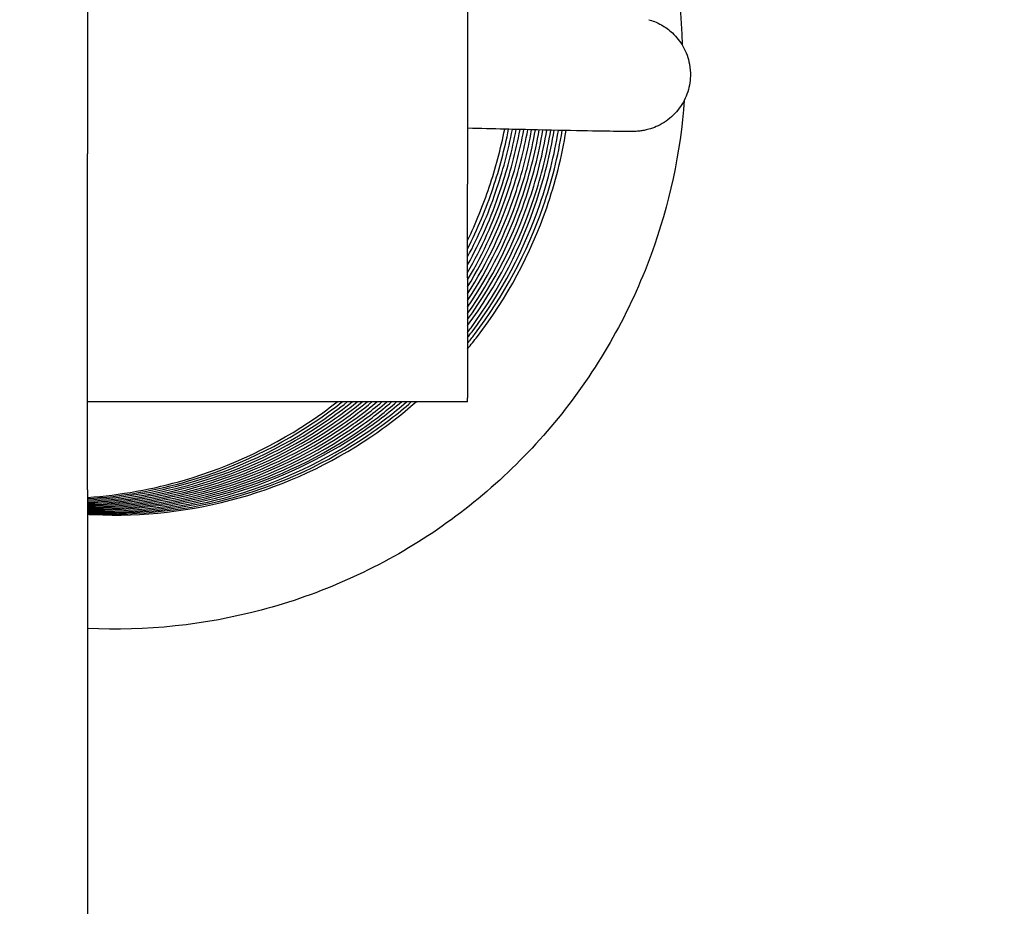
# Model space of a CAD drawing. Header units: millimetres. Extents: x 49320 to 60117, y -4209 to 20568.
# Tile 134 of 252: x 52407.705 to 52408.741, y 1682.606 to 1683.539. Entities that reach past the tile are written whole.
import ezdxf

# ---------------------------------------------------------------- set-up
doc = ezdxf.new("R2010")
doc.units = ezdxf.units.MM
doc.layers.add('_mt_hatch żelbet', color=8, linetype='Continuous', lineweight=9)
doc.layers.add('_mt_widok', color=253, linetype='Continuous')
doc.layers.add('ARCATA', color=4, linetype='Continuous')

# ---------------------------------------------------------------- blocks, each defined once
blk = doc.blocks.new('WINDA 1 DZ')
at = {"layer": 'ARCATA', "color": 5, "true_color": 0x1414ff}
for p, q in [((171.2, 83.5191), (171.2, 76.4648)), ((171.2, 83.5191), (171.2, 76.4648)), ((171.6, 76.6576), (171.6, 76.4331)), ((171.6, 76.6576), (171.6, 76.4331)), ((171.2, 76.1113), (171.2, 76.4648)), ((171.2, 76.1113), (171.2, 76.4648)), ((171.6, 76.3346), (171.6, 76.4331)), ((171.6, 76.3346), (171.6, 76.4331)), ((171.6, 76.3346), (171.6, 76.2084)), ((171.6, 76.3346), (171.6, 76.2084)), ((171.6, 76.2039), (171.6, 76.2084)), ((171.6, 76.2039), (171.6, 76.2084)), ((171.6, 76.2039), (171.2, 76.2039)), ((171.6, 76.2039), (171.2, 76.2039)), ((171.2, 76.1113), (171.2, 75.1901)), ((171.2, 76.1113), (171.2, 75.1901))]:
    blk.add_line(p, q, dxfattribs=at)
for points, knots in [([(171.6, 77.0351), (171.6396, 77.0035), (171.6753, 76.9667), (171.7443, 76.8752), (171.7748, 76.8168), (171.8139, 76.6994), (171.8244, 76.6393), (171.8257, 76.5796)], [0.2370865, 0.2370865, 0.2370865, 0.2370865, 0.3888318, 0.3888318, 0.5818495, 0.5818495, 0.7611673, 0.7611673, 0.7611673, 0.7611673]), ([(171.6, 77.0351), (171.6396, 77.0035), (171.6753, 76.9667), (171.7443, 76.8752), (171.7748, 76.8168), (171.8139, 76.6994), (171.8244, 76.6393), (171.8257, 76.5796)], [0.2370865, 0.2370865, 0.2370865, 0.2370865, 0.3888318, 0.3888318, 0.5818495, 0.5818495, 0.7611673, 0.7611673, 0.7611673, 0.7611673]), ([(171.7908, 76.606), (171.7927, 76.6055), (171.7947, 76.6049), (171.7991, 76.6031), (171.8017, 76.6019), (171.8082, 76.5982), (171.812, 76.5954), (171.82, 76.588), (171.8239, 76.583), (171.8301, 76.572), (171.8323, 76.5657), (171.8343, 76.5552), (171.8346, 76.551), (171.8345, 76.5468)], [0, 0, 0, 0, 0.00665232, 0.00665232, 0.01508338, 0.01508338, 0.02934943, 0.02934943, 0.04788461, 0.04788461, 0.06731296, 0.06731296, 0.07989692, 0.07989692, 0.07989692, 0.07989692]), ([(171.7908, 76.606), (171.7927, 76.6055), (171.7947, 76.6049), (171.7991, 76.6031), (171.8017, 76.6019), (171.8082, 76.5982), (171.812, 76.5954), (171.82, 76.588), (171.8239, 76.583), (171.8301, 76.572), (171.8323, 76.5657), (171.8343, 76.5552), (171.8346, 76.551), (171.8345, 76.5468)], [0, 0, 0, 0, 0.00665232, 0.00665232, 0.01508338, 0.01508338, 0.02934943, 0.02934943, 0.04788461, 0.04788461, 0.06731296, 0.06731296, 0.07989692, 0.07989692, 0.07989692, 0.07989692]), ([(171.8345, 76.5468), (171.8343, 76.5404), (171.8331, 76.5339), (171.8286, 76.5218), (171.8254, 76.516), (171.8172, 76.5059), (171.8123, 76.5015), (171.8042, 76.4963), (171.8014, 76.4948), (171.7959, 76.4925), (171.7932, 76.4915), (171.7889, 76.4903), (171.7872, 76.4899), (171.7839, 76.4893), (171.7824, 76.4891), (171.7802, 76.4888), (171.7795, 76.4888), (171.7778, 76.4886), (171.7771, 76.4886), (171.7749, 76.4885), (171.7739, 76.4885), (171.7695, 76.4884), (171.7657, 76.4884), (171.744, 76.4887), (171.7142, 76.4892), (171.652, 76.4906), (171.6273, 76.4911), (171.6, 76.4918)], [0, 0, 0, 0, 0.0193053, 0.0193053, 0.0387411, 0.0387411, 0.0581903, 0.0581903, 0.0676989, 0.0676989, 0.0764209, 0.0764209, 0.0823115, 0.0823115, 0.0891819, 0.0891819, 0.0949702, 0.0949702, 0.1045286, 0.1045286, 0.1275907, 0.1275907, 0.1967703, 0.1967703, 0.4078552, 0.4078552, 0.5186063, 0.5186063, 0.5186063, 0.5186063]), ([(171.8345, 76.5468), (171.8343, 76.5404), (171.8331, 76.5339), (171.8286, 76.5218), (171.8254, 76.516), (171.8172, 76.5059), (171.8123, 76.5015), (171.8042, 76.4963), (171.8014, 76.4948), (171.7959, 76.4925), (171.7932, 76.4915), (171.7889, 76.4903), (171.7872, 76.4899), (171.7839, 76.4893), (171.7824, 76.4891), (171.7802, 76.4888), (171.7795, 76.4888), (171.7778, 76.4886), (171.7771, 76.4886), (171.7749, 76.4885), (171.7739, 76.4885), (171.7695, 76.4884), (171.7657, 76.4884), (171.744, 76.4887), (171.7142, 76.4892), (171.652, 76.4906), (171.6273, 76.4911), (171.6, 76.4918)], [0, 0, 0, 0, 0.0193053, 0.0193053, 0.0387411, 0.0387411, 0.0581903, 0.0581903, 0.0676989, 0.0676989, 0.0764209, 0.0764209, 0.0823115, 0.0823115, 0.0891819, 0.0891819, 0.0949702, 0.0949702, 0.1045286, 0.1045286, 0.1275907, 0.1275907, 0.1967703, 0.1967703, 0.4078552, 0.4078552, 0.5186063, 0.5186063, 0.5186063, 0.5186063]), ([(171.8281, 76.5215), (171.824, 76.4662), (171.8121, 76.4111), (171.7712, 76.299), (171.739, 76.2417), (171.6595, 76.1419), (171.6114, 76.0979), (171.5047, 76.028), (171.4446, 76.0013), (171.3236, 75.9692), (171.2612, 75.9626), (171.2, 75.9656)], [0.0258896, 0.0258896, 0.0258896, 0.0258896, 0.1920381, 0.1920381, 0.3846532, 0.3846532, 0.5756073, 0.5756073, 0.7680282, 0.7680282, 0.9519185, 0.9519185, 0.9519185, 0.9519185]), ([(171.8281, 76.5215), (171.824, 76.4662), (171.8121, 76.4111), (171.7712, 76.299), (171.739, 76.2417), (171.6595, 76.1419), (171.6114, 76.0979), (171.5047, 76.028), (171.4446, 76.0013), (171.3236, 75.9692), (171.2612, 75.9626), (171.2, 75.9656)], [0.0258896, 0.0258896, 0.0258896, 0.0258896, 0.1920381, 0.1920381, 0.3846532, 0.3846532, 0.5756073, 0.5756073, 0.7680282, 0.7680282, 0.9519185, 0.9519185, 0.9519185, 0.9519185]), ([(171.6, 76.3739), (171.6088, 76.3922), (171.6164, 76.4109), (171.6295, 76.4498), (171.6349, 76.4702), (171.639, 76.4909)], [0.7122408, 0.7122408, 0.7122408, 0.7122408, 0.7728169, 0.7728169, 0.8357847, 0.8357847, 0.8357847, 0.8357847]), ([(171.6, 76.3739), (171.6088, 76.3922), (171.6164, 76.4109), (171.6295, 76.4498), (171.6349, 76.4702), (171.639, 76.4909)], [0.7122408, 0.7122408, 0.7122408, 0.7122408, 0.7728169, 0.7728169, 0.8357847, 0.8357847, 0.8357847, 0.8357847]), ([(171.6, 76.365), (171.6105, 76.3858), (171.6195, 76.4073), (171.6336, 76.4493), (171.639, 76.4699), (171.6431, 76.4908)], [0.7039917, 0.7039917, 0.7039917, 0.7039917, 0.7735788, 0.7735788, 0.8372239, 0.8372239, 0.8372239, 0.8372239]), ([(171.6, 76.365), (171.6105, 76.3858), (171.6195, 76.4073), (171.6336, 76.4493), (171.639, 76.4699), (171.6431, 76.4908)], [0.7039917, 0.7039917, 0.7039917, 0.7039917, 0.7735788, 0.7735788, 0.8372239, 0.8372239, 0.8372239, 0.8372239]), ([(171.6, 76.3565), (171.6116, 76.3785), (171.6215, 76.4013), (171.6369, 76.4461), (171.6428, 76.4682), (171.6471, 76.4907)], [0.6994497, 0.6994497, 0.6994497, 0.6994497, 0.7737077, 0.7737077, 0.8420463, 0.8420463, 0.8420463, 0.8420463]), ([(171.6, 76.3565), (171.6116, 76.3785), (171.6215, 76.4013), (171.6369, 76.4461), (171.6428, 76.4682), (171.6471, 76.4907)], [0.6994497, 0.6994497, 0.6994497, 0.6994497, 0.7737077, 0.7737077, 0.8420463, 0.8420463, 0.8420463, 0.8420463]), ([(171.6, 76.3482), (171.6136, 76.3728), (171.625, 76.3987), (171.6412, 76.4465), (171.6469, 76.4684), (171.6511, 76.4906)], [0.6887623, 0.6887623, 0.6887623, 0.6887623, 0.7730019, 0.7730019, 0.8405932, 0.8405932, 0.8405932, 0.8405932]), ([(171.6, 76.3482), (171.6136, 76.3728), (171.625, 76.3987), (171.6412, 76.4465), (171.6469, 76.4684), (171.6511, 76.4906)], [0.6887623, 0.6887623, 0.6887623, 0.6887623, 0.7730019, 0.7730019, 0.8405932, 0.8405932, 0.8405932, 0.8405932]), ([(171.6, 76.3401), (171.6148, 76.366), (171.6272, 76.3933), (171.6446, 76.4438), (171.6508, 76.467), (171.6552, 76.4905)], [0.6819142, 0.6819142, 0.6819142, 0.6819142, 0.7710879, 0.7710879, 0.8426779, 0.8426779, 0.8426779, 0.8426779]), ([(171.6, 76.3401), (171.6148, 76.366), (171.6272, 76.3933), (171.6446, 76.4438), (171.6508, 76.467), (171.6552, 76.4905)], [0.6819142, 0.6819142, 0.6819142, 0.6819142, 0.7710879, 0.7710879, 0.8426779, 0.8426779, 0.8426779, 0.8426779]), ([(171.6, 76.3323), (171.6169, 76.3608), (171.6307, 76.391), (171.6489, 76.4443), (171.6549, 76.4672), (171.6592, 76.4904)], [0.6721877, 0.6721877, 0.6721877, 0.6721877, 0.7710103, 0.7710103, 0.8416414, 0.8416414, 0.8416414, 0.8416414]), ([(171.6, 76.3323), (171.6169, 76.3608), (171.6307, 76.391), (171.6489, 76.4443), (171.6549, 76.4672), (171.6592, 76.4904)], [0.6721877, 0.6721877, 0.6721877, 0.6721877, 0.7710103, 0.7710103, 0.8416414, 0.8416414, 0.8416414, 0.8416414]), ([(171.6, 76.3251), (171.6193, 76.3566), (171.635, 76.3904), (171.6537, 76.4465), (171.6593, 76.4682), (171.6634, 76.4903)], [0.6618444, 0.6618444, 0.6618444, 0.6618444, 0.7724427, 0.7724427, 0.8395863, 0.8395863, 0.8395863, 0.8395863]), ([(171.6, 76.3251), (171.6193, 76.3566), (171.635, 76.3904), (171.6537, 76.4465), (171.6593, 76.4682), (171.6634, 76.4903)], [0.6618444, 0.6618444, 0.6618444, 0.6618444, 0.7724427, 0.7724427, 0.8395863, 0.8395863, 0.8395863, 0.8395863]), ([(171.6, 76.3176), (171.6208, 76.3504), (171.6376, 76.3858), (171.6574, 76.4444), (171.6632, 76.4671), (171.6674, 76.4902)], [0.6575342, 0.6575342, 0.6575342, 0.6575342, 0.7735954, 0.7735954, 0.8437281, 0.8437281, 0.8437281, 0.8437281]), ([(171.6, 76.3176), (171.6208, 76.3504), (171.6376, 76.3858), (171.6574, 76.4444), (171.6632, 76.4671), (171.6674, 76.4902)], [0.6575342, 0.6575342, 0.6575342, 0.6575342, 0.7735954, 0.7735954, 0.8437281, 0.8437281, 0.8437281, 0.8437281]), ([(171.6, 76.3037), (171.6237, 76.3386), (171.6429, 76.3769), (171.6647, 76.4405), (171.671, 76.4651), (171.6754, 76.4901)], [0.6456879, 0.6456879, 0.6456879, 0.6456879, 0.7721352, 0.7721352, 0.847951, 0.847951, 0.847951, 0.847951]), ([(171.6, 76.3106), (171.6222, 76.3445), (171.6403, 76.3814), (171.6611, 76.4425), (171.6671, 76.4661), (171.6714, 76.4901)], [0.6517622, 0.6517622, 0.6517622, 0.6517622, 0.7731852, 0.7731852, 0.8460571, 0.8460571, 0.8460571, 0.8460571]), ([(171.6, 76.3037), (171.6237, 76.3386), (171.6429, 76.3769), (171.6647, 76.4405), (171.671, 76.4651), (171.6754, 76.4901)], [0.6456879, 0.6456879, 0.6456879, 0.6456879, 0.7721352, 0.7721352, 0.847951, 0.847951, 0.847951, 0.847951]), ([(171.6, 76.3106), (171.6222, 76.3445), (171.6403, 76.3814), (171.6611, 76.4425), (171.6671, 76.4661), (171.6714, 76.4901)], [0.6517622, 0.6517622, 0.6517622, 0.6517622, 0.7731852, 0.7731852, 0.8460571, 0.8460571, 0.8460571, 0.8460571]), ([(171.6, 76.2968), (171.6254, 76.3331), (171.6457, 76.3732), (171.6684, 76.4392), (171.6749, 76.4644), (171.6793, 76.49)], [0.6381009, 0.6381009, 0.6381009, 0.6381009, 0.770736, 0.770736, 0.8482835, 0.8482835, 0.8482835, 0.8482835]), ([(171.6, 76.2968), (171.6254, 76.3331), (171.6457, 76.3732), (171.6684, 76.4392), (171.6749, 76.4644), (171.6793, 76.49)], [0.6381009, 0.6381009, 0.6381009, 0.6381009, 0.770736, 0.770736, 0.8482835, 0.8482835, 0.8482835, 0.8482835]), ([(171.6, 76.2905), (171.6279, 76.3292), (171.6502, 76.3724), (171.6732, 76.441), (171.6793, 76.4653), (171.6834, 76.4899)], [0.6323298, 0.6323298, 0.6323298, 0.6323298, 0.7753852, 0.7753852, 0.8500804, 0.8500804, 0.8500804, 0.8500804]), ([(171.6, 76.2905), (171.6279, 76.3292), (171.6502, 76.3724), (171.6732, 76.441), (171.6793, 76.4653), (171.6834, 76.4899)], [0.6323298, 0.6323298, 0.6323298, 0.6323298, 0.7753852, 0.7753852, 0.8500804, 0.8500804, 0.8500804, 0.8500804]), ([(171.6, 76.2843), (171.6301, 76.325), (171.6541, 76.3709), (171.6777, 76.4419), (171.6835, 76.4657), (171.6875, 76.4898)], [0.6232355, 0.6232355, 0.6232355, 0.6232355, 0.7753778, 0.7753778, 0.8484792, 0.8484792, 0.8484792, 0.8484792]), ([(171.6, 76.2843), (171.6301, 76.325), (171.6541, 76.3709), (171.6777, 76.4419), (171.6835, 76.4657), (171.6875, 76.4898)], [0.6232355, 0.6232355, 0.6232355, 0.6232355, 0.7753778, 0.7753778, 0.8484792, 0.8484792, 0.8484792, 0.8484792]), ([(171.6, 76.2771), (171.6012, 76.2787), (171.6024, 76.2803), (171.6333, 76.3221), (171.6567, 76.3677), (171.6806, 76.4393), (171.6869, 76.4644), (171.6912, 76.4897)], [0.6178561, 0.6178561, 0.6178561, 0.6178561, 0.6238513, 0.6238513, 0.7743201, 0.7743201, 0.8512707, 0.8512707, 0.8512707, 0.8512707]), ([(171.6, 76.2771), (171.6012, 76.2787), (171.6024, 76.2803), (171.6333, 76.3221), (171.6567, 76.3677), (171.6806, 76.4393), (171.6869, 76.4644), (171.6912, 76.4897)], [0.6178561, 0.6178561, 0.6178561, 0.6178561, 0.6238513, 0.6238513, 0.7743201, 0.7743201, 0.8512707, 0.8512707, 0.8512707, 0.8512707]), ([(171.6, 76.2717), (171.6016, 76.2737), (171.6031, 76.2757), (171.6353, 76.3183), (171.6599, 76.3644), (171.6848, 76.4375), (171.6913, 76.4634), (171.6956, 76.4896)], [0.6121876, 0.6121876, 0.6121876, 0.6121876, 0.6197943, 0.6197943, 0.7729801, 0.7729801, 0.8524705, 0.8524705, 0.8524705, 0.8524705]), ([(171.6, 76.2717), (171.6016, 76.2737), (171.6031, 76.2757), (171.6353, 76.3183), (171.6599, 76.3644), (171.6848, 76.4375), (171.6913, 76.4634), (171.6956, 76.4896)], [0.6121876, 0.6121876, 0.6121876, 0.6121876, 0.6197943, 0.6197943, 0.7729801, 0.7729801, 0.8524705, 0.8524705, 0.8524705, 0.8524705]), ([(171.6, 76.2657), (171.6024, 76.2687), (171.6048, 76.2717), (171.6381, 76.3153), (171.6629, 76.3614), (171.6885, 76.4355), (171.6952, 76.4623), (171.6996, 76.4895)], [0.606608, 0.606608, 0.606608, 0.606608, 0.618156, 0.618156, 0.771645, 0.771645, 0.8540983, 0.8540983, 0.8540983, 0.8540983]), ([(171.6, 76.2599), (171.6035, 76.2641), (171.6069, 76.2684), (171.6415, 76.3134), (171.6665, 76.3597), (171.6923, 76.4345), (171.6992, 76.4618), (171.7036, 76.4895)], [0.598954, 0.598954, 0.598954, 0.598954, 0.6154013, 0.6154013, 0.7697949, 0.7697949, 0.8536083, 0.8536083, 0.8536083, 0.8536083]), ([(171.6, 76.2657), (171.6024, 76.2687), (171.6048, 76.2717), (171.6381, 76.3153), (171.6629, 76.3614), (171.6885, 76.4355), (171.6952, 76.4623), (171.6996, 76.4895)], [0.606608, 0.606608, 0.606608, 0.606608, 0.618156, 0.618156, 0.771645, 0.771645, 0.8540983, 0.8540983, 0.8540983, 0.8540983]), ([(171.6, 76.2599), (171.6035, 76.2641), (171.6069, 76.2684), (171.6415, 76.3134), (171.6665, 76.3597), (171.6923, 76.4345), (171.6992, 76.4618), (171.7036, 76.4895)], [0.598954, 0.598954, 0.598954, 0.598954, 0.6154013, 0.6154013, 0.7697949, 0.7697949, 0.8536083, 0.8536083, 0.8536083, 0.8536083]), ([(171.2, 76.1022), (171.236, 76.1044), (171.2719, 76.1107), (171.3557, 76.1352), (171.4032, 76.158), (171.453, 76.1926), (171.4605, 76.1982), (171.4679, 76.2039)], [0.2039364, 0.2039364, 0.2039364, 0.2039364, 0.31181, 0.31181, 0.4663618, 0.4663618, 0.4943284, 0.4943284, 0.4943284, 0.4943284]), ([(171.2, 76.0996), (171.238, 76.1013), (171.2759, 76.1075), (171.3614, 76.1322), (171.4088, 76.1547), (171.4604, 76.1901), (171.4695, 76.1968), (171.4785, 76.2039)], [0.1975464, 0.1975464, 0.1975464, 0.1975464, 0.3112377, 0.3112377, 0.4651202, 0.4651202, 0.4992831, 0.4992831, 0.4992831, 0.4992831]), ([(171.2, 76.0983), (171.2382, 76.0997), (171.2765, 76.1057), (171.3622, 76.1299), (171.4096, 76.1519), (171.4628, 76.1878), (171.4734, 76.1956), (171.4837, 76.2039)], [0.1947701, 0.1947701, 0.1947701, 0.1947701, 0.3092003, 0.3092003, 0.4625463, 0.4625463, 0.5021289, 0.5021289, 0.5021289, 0.5021289]), ([(171.2, 76.1009), (171.2357, 76.1029), (171.2713, 76.1088), (171.3554, 76.1324), (171.4038, 76.1549), (171.4556, 76.1904), (171.4646, 76.197), (171.4733, 76.2039)], [0.2038913, 0.2038913, 0.2038913, 0.2038913, 0.3107885, 0.3107885, 0.4667643, 0.4667643, 0.5000268, 0.5000268, 0.5000268, 0.5000268]), ([(171.2, 76.1035), (171.2346, 76.1059), (171.269, 76.1121), (171.3511, 76.1361), (171.3984, 76.1585), (171.448, 76.1928), (171.4554, 76.1983), (171.4626, 76.2039)], [0.2073945, 0.2073945, 0.2073945, 0.2073945, 0.311003, 0.311003, 0.4645641, 0.4645641, 0.4921744, 0.4921744, 0.4921744, 0.4921744]), ([(171.2, 76.0971), (171.2402, 76.0982), (171.2804, 76.1045), (171.3679, 76.1296), (171.4152, 76.1517), (171.4681, 76.1878), (171.4787, 76.1956), (171.4889, 76.2039)], [0.1888669, 0.1888669, 0.1888669, 0.1888669, 0.3091549, 0.3091549, 0.4623835, 0.4623835, 0.5017672, 0.5017672, 0.5017672, 0.5017672]), ([(171.2, 76.0959), (171.2438, 76.0967), (171.2878, 76.1036), (171.3776, 76.131), (171.424, 76.1536), (171.4752, 76.1891), (171.4848, 76.1963), (171.4942, 76.2039)], [0.1819176, 0.1819176, 0.1819176, 0.1819176, 0.3130306, 0.3130306, 0.4644759, 0.4644759, 0.5004774, 0.5004774, 0.5004774, 0.5004774]), ([(171.2, 76.0947), (171.2436, 76.0953), (171.2874, 76.1019), (171.3786, 76.1284), (171.4262, 76.1513), (171.479, 76.188), (171.4893, 76.1957), (171.4993, 76.2039)], [0.1811585, 0.1811585, 0.1811585, 0.1811585, 0.3117945, 0.3117945, 0.4665609, 0.4665609, 0.5052054, 0.5052054, 0.5052054, 0.5052054]), ([(171.2, 76.0893), (171.2507, 76.0879), (171.3023, 76.0949), (171.3999, 76.124), (171.4473, 76.1466), (171.5017, 76.1846), (171.5137, 76.194), (171.5253, 76.2039)], [0.1614598, 0.1614598, 0.1614598, 0.1614598, 0.3139729, 0.3139729, 0.4678592, 0.4678592, 0.513524, 0.513524, 0.513524, 0.513524]), ([(171.2, 76.0866), (171.2013, 76.0866), (171.2026, 76.0865), (171.2549, 76.0842), (171.3069, 76.0902), (171.4051, 76.118), (171.4525, 76.1401), (171.5107, 76.1795), (171.5261, 76.1912), (171.5407, 76.2039)], [0.1524334, 0.1524334, 0.1524334, 0.1524334, 0.1564008, 0.1564008, 0.3097543, 0.3097543, 0.4632718, 0.4632718, 0.5210471, 0.5210471, 0.5210471, 0.5210471]), ([(171.2, 76.0857), (171.2022, 76.0856), (171.2044, 76.0855), (171.2578, 76.083), (171.3101, 76.089), (171.4086, 76.1168), (171.456, 76.1387), (171.5147, 76.1784), (171.5306, 76.1907), (171.5457, 76.2039)], [0.1470442, 0.1470442, 0.1470442, 0.1470442, 0.153637, 0.153637, 0.3079182, 0.3079182, 0.4611162, 0.4611162, 0.5211411, 0.5211411, 0.5211411, 0.5211411]), ([(171.2, 76.0881), (171.2514, 76.0862), (171.3038, 76.0932), (171.4009, 76.1223), (171.447, 76.1442), (171.5029, 76.1819), (171.5169, 76.1926), (171.5304, 76.2039)], [0.1595356, 0.1595356, 0.1595356, 0.1595356, 0.3142188, 0.3142188, 0.4643381, 0.4643381, 0.51695, 0.51695, 0.51695, 0.51695]), ([(171.2, 76.0926), (171.2449, 76.0924), (171.2902, 76.0985), (171.3824, 76.1248), (171.4299, 76.147), (171.4852, 76.1845), (171.4977, 76.1939), (171.5098, 76.2039)], [0.1756338, 0.1756338, 0.1756338, 0.1756338, 0.3102471, 0.3102471, 0.4639952, 0.4639952, 0.5109246, 0.5109246, 0.5109246, 0.5109246]), ([(171.2, 76.0904), (171.2479, 76.0895), (171.2965, 76.096), (171.3922, 76.1234), (171.4403, 76.1459), (171.4956, 76.1842), (171.508, 76.1938), (171.52, 76.2039)], [0.1679914, 0.1679914, 0.1679914, 0.1679914, 0.3119437, 0.3119437, 0.4673925, 0.4673925, 0.5143447, 0.5143447, 0.5143447, 0.5143447]), ([(171.2, 76.0875), (171.2008, 76.0875), (171.2015, 76.0875), (171.2532, 76.0855), (171.3051, 76.0916), (171.4034, 76.1199), (171.4509, 76.1424), (171.5079, 76.1814), (171.522, 76.1923), (171.5355, 76.2039)], [0.1556806, 0.1556806, 0.1556806, 0.1556806, 0.1579884, 0.1579884, 0.3111231, 0.3111231, 0.4654702, 0.4654702, 0.5187552, 0.5187552, 0.5187552, 0.5187552]), ([(171.2, 76.0915), (171.2459, 76.0909), (171.2922, 76.097), (171.3852, 76.1233), (171.4326, 76.1453), (171.4886, 76.183), (171.502, 76.1931), (171.5149, 76.2039)], [0.171121, 0.171121, 0.171121, 0.171121, 0.3086451, 0.3086451, 0.4617375, 0.4617375, 0.5119285, 0.5119285, 0.5119285, 0.5119285]), ([(171.2, 76.0936), (171.2443, 76.0939), (171.2889, 76.1002), (171.3807, 76.1267), (171.4284, 76.1493), (171.4823, 76.1864), (171.4936, 76.1949), (171.5045, 76.2039)], [0.1786062, 0.1786062, 0.1786062, 0.1786062, 0.3113258, 0.3113258, 0.4659993, 0.4659993, 0.5082843, 0.5082843, 0.5082843, 0.5082843]), ([(171.2, 76.1035), (171.2346, 76.1059), (171.269, 76.1121), (171.3511, 76.1361), (171.3984, 76.1585), (171.448, 76.1928), (171.4554, 76.1983), (171.4626, 76.2039)], [0.2073945, 0.2073945, 0.2073945, 0.2073945, 0.311003, 0.311003, 0.4645641, 0.4645641, 0.4921744, 0.4921744, 0.4921744, 0.4921744]), ([(171.2, 76.1009), (171.2357, 76.1029), (171.2713, 76.1088), (171.3554, 76.1324), (171.4038, 76.1549), (171.4556, 76.1904), (171.4646, 76.197), (171.4733, 76.2039)], [0.2038913, 0.2038913, 0.2038913, 0.2038913, 0.3107885, 0.3107885, 0.4667643, 0.4667643, 0.5000268, 0.5000268, 0.5000268, 0.5000268]), ([(171.2, 76.1022), (171.236, 76.1044), (171.2719, 76.1107), (171.3557, 76.1352), (171.4032, 76.158), (171.453, 76.1926), (171.4605, 76.1982), (171.4679, 76.2039)], [0.2039364, 0.2039364, 0.2039364, 0.2039364, 0.31181, 0.31181, 0.4663618, 0.4663618, 0.4943284, 0.4943284, 0.4943284, 0.4943284]), ([(171.2, 76.0996), (171.238, 76.1013), (171.2759, 76.1075), (171.3614, 76.1322), (171.4088, 76.1547), (171.4604, 76.1901), (171.4695, 76.1968), (171.4785, 76.2039)], [0.1975464, 0.1975464, 0.1975464, 0.1975464, 0.3112377, 0.3112377, 0.4651202, 0.4651202, 0.4992831, 0.4992831, 0.4992831, 0.4992831]), ([(171.2, 76.0971), (171.2402, 76.0982), (171.2804, 76.1045), (171.3679, 76.1296), (171.4152, 76.1517), (171.4681, 76.1878), (171.4787, 76.1956), (171.4889, 76.2039)], [0.1888669, 0.1888669, 0.1888669, 0.1888669, 0.3091549, 0.3091549, 0.4623835, 0.4623835, 0.5017672, 0.5017672, 0.5017672, 0.5017672]), ([(171.2, 76.0983), (171.2382, 76.0997), (171.2765, 76.1057), (171.3622, 76.1299), (171.4096, 76.1519), (171.4628, 76.1878), (171.4734, 76.1956), (171.4837, 76.2039)], [0.1947701, 0.1947701, 0.1947701, 0.1947701, 0.3092003, 0.3092003, 0.4625463, 0.4625463, 0.5021289, 0.5021289, 0.5021289, 0.5021289]), ([(171.2, 76.0959), (171.2438, 76.0967), (171.2878, 76.1036), (171.3776, 76.131), (171.424, 76.1536), (171.4752, 76.1891), (171.4848, 76.1963), (171.4942, 76.2039)], [0.1819176, 0.1819176, 0.1819176, 0.1819176, 0.3130306, 0.3130306, 0.4644759, 0.4644759, 0.5004774, 0.5004774, 0.5004774, 0.5004774]), ([(171.2, 76.0904), (171.2479, 76.0895), (171.2965, 76.096), (171.3922, 76.1234), (171.4403, 76.1459), (171.4956, 76.1842), (171.508, 76.1938), (171.52, 76.2039)], [0.1679914, 0.1679914, 0.1679914, 0.1679914, 0.3119437, 0.3119437, 0.4673925, 0.4673925, 0.5143447, 0.5143447, 0.5143447, 0.5143447]), ([(171.2, 76.0893), (171.2507, 76.0879), (171.3023, 76.0949), (171.3999, 76.124), (171.4473, 76.1466), (171.5017, 76.1846), (171.5137, 76.194), (171.5253, 76.2039)], [0.1614598, 0.1614598, 0.1614598, 0.1614598, 0.3139729, 0.3139729, 0.4678592, 0.4678592, 0.513524, 0.513524, 0.513524, 0.513524]), ([(171.2, 76.0881), (171.2514, 76.0862), (171.3038, 76.0932), (171.4009, 76.1223), (171.447, 76.1442), (171.5029, 76.1819), (171.5169, 76.1926), (171.5304, 76.2039)], [0.1595356, 0.1595356, 0.1595356, 0.1595356, 0.3142188, 0.3142188, 0.4643381, 0.4643381, 0.51695, 0.51695, 0.51695, 0.51695]), ([(171.2, 76.0875), (171.2008, 76.0875), (171.2015, 76.0875), (171.2532, 76.0855), (171.3051, 76.0916), (171.4034, 76.1199), (171.4509, 76.1424), (171.5079, 76.1814), (171.522, 76.1923), (171.5355, 76.2039)], [0.1556806, 0.1556806, 0.1556806, 0.1556806, 0.1579884, 0.1579884, 0.3111231, 0.3111231, 0.4654702, 0.4654702, 0.5187552, 0.5187552, 0.5187552, 0.5187552]), ([(171.2, 76.0947), (171.2436, 76.0953), (171.2874, 76.1019), (171.3786, 76.1284), (171.4262, 76.1513), (171.479, 76.188), (171.4893, 76.1957), (171.4993, 76.2039)], [0.1811585, 0.1811585, 0.1811585, 0.1811585, 0.3117945, 0.3117945, 0.4665609, 0.4665609, 0.5052054, 0.5052054, 0.5052054, 0.5052054]), ([(171.2, 76.0936), (171.2443, 76.0939), (171.2889, 76.1002), (171.3807, 76.1267), (171.4284, 76.1493), (171.4823, 76.1864), (171.4936, 76.1949), (171.5045, 76.2039)], [0.1786062, 0.1786062, 0.1786062, 0.1786062, 0.3113258, 0.3113258, 0.4659993, 0.4659993, 0.5082843, 0.5082843, 0.5082843, 0.5082843]), ([(171.2, 76.0926), (171.2449, 76.0924), (171.2902, 76.0985), (171.3824, 76.1248), (171.4299, 76.147), (171.4852, 76.1845), (171.4977, 76.1939), (171.5098, 76.2039)], [0.1756338, 0.1756338, 0.1756338, 0.1756338, 0.3102471, 0.3102471, 0.4639952, 0.4639952, 0.5109246, 0.5109246, 0.5109246, 0.5109246]), ([(171.2, 76.0915), (171.2459, 76.0909), (171.2922, 76.097), (171.3852, 76.1233), (171.4326, 76.1453), (171.4886, 76.183), (171.502, 76.1931), (171.5149, 76.2039)], [0.171121, 0.171121, 0.171121, 0.171121, 0.3086451, 0.3086451, 0.4617375, 0.4617375, 0.5119285, 0.5119285, 0.5119285, 0.5119285]), ([(171.2, 76.0866), (171.2013, 76.0866), (171.2026, 76.0865), (171.2549, 76.0842), (171.3069, 76.0902), (171.4051, 76.118), (171.4525, 76.1401), (171.5107, 76.1795), (171.5261, 76.1912), (171.5407, 76.2039)], [0.1524334, 0.1524334, 0.1524334, 0.1524334, 0.1564008, 0.1564008, 0.3097543, 0.3097543, 0.4632718, 0.4632718, 0.5210471, 0.5210471, 0.5210471, 0.5210471]), ([(171.2, 76.0857), (171.2022, 76.0856), (171.2044, 76.0855), (171.2578, 76.083), (171.3101, 76.089), (171.4086, 76.1168), (171.456, 76.1387), (171.5147, 76.1784), (171.5306, 76.1907), (171.5457, 76.2039)], [0.1470442, 0.1470442, 0.1470442, 0.1470442, 0.153637, 0.153637, 0.3079182, 0.3079182, 0.4611162, 0.4611162, 0.5211411, 0.5211411, 0.5211411, 0.5211411])]:
    blk.add_open_spline(points, degree=3, knots=knots, dxfattribs=at)

msp = doc.modelspace()

# ---------------------------------------------------------------- hatches: boundary and pattern name
at = {"layer": '_mt_hatch żelbet', "ltscale": 2, "transparency": 33554687}
h = msp.add_hatch(dxfattribs=at)
h.set_pattern_fill('ANSI36', color=8)
h.set_pattern_definition([(45, (55916.924, 5082.696), (1.683798, 6.173926), [7.9375, -1.5875, 0, -1.5875])])
edge = h.paths.add_edge_path()
edge.add_line((52283.3224, 1621.9329), (52251.5763, 1621.9329))
edge.add_line((52251.5763, 1621.9329), (52251.5763, 1704.3329))
edge.add_line((52251.5763, 1704.3329), (52249.7263, 1704.3329))
edge.add_line((52249.7263, 1704.3329), (52249.6763, 1704.3829))
edge.add_arc((52249.6263, 1704.3829), 0.05, 0, 90)
edge.add_line((52249.6263, 1704.4329), (52247.1263, 1704.4329))
edge.add_line((52247.1263, 1704.4329), (52247.1263, 1704.3579))
edge.add_line((52247.1263, 1704.3579), (52247.1013, 1704.3329))
edge.add_line((52247.1013, 1704.3329), (52246.9013, 1704.3329))
edge.add_line((52246.9013, 1704.3329), (52246.8763, 1704.3579))
edge.add_line((52246.8763, 1704.3579), (52246.8763, 1704.4329))
edge.add_line((52246.8763, 1704.4329), (52246.8263, 1704.4329))
edge.add_line((52246.8263, 1704.4329), (52246.8263, 1705.4329))
edge.add_line((52246.8263, 1705.4329), (52246.8763, 1705.4329))
edge.add_line((52246.8763, 1705.4329), (52246.8763, 1705.5079))
edge.add_line((52246.8763, 1705.5079), (52246.9013, 1705.5329))
edge.add_line((52246.9013, 1705.5329), (52247.1013, 1705.5329))
edge.add_line((52247.1013, 1705.5329), (52247.1263, 1705.5079))
edge.add_line((52247.1263, 1705.5079), (52247.1263, 1705.4329))
edge.add_line((52247.1263, 1705.4329), (52249.6263, 1705.4329))
edge.add_arc((52249.6263, 1705.4829), 0.05, 270, 360)
edge.add_line((52249.6763, 1705.4829), (52249.7263, 1705.5329))
edge.add_line((52249.7263, 1705.5329), (52251.5763, 1705.5329))
edge.add_line((52251.5763, 1705.5329), (52251.5763, 1712.3329))
edge.add_line((52251.5763, 1712.3329), (52249.7263, 1712.3329))
edge.add_line((52249.7263, 1712.3329), (52249.6763, 1712.3829))
edge.add_arc((52249.6263, 1712.3829), 0.05, 0, 90)
edge.add_line((52249.6263, 1712.4329), (52247.1263, 1712.4329))
edge.add_line((52247.1263, 1712.4329), (52247.1263, 1712.3579))
edge.add_line((52247.1263, 1712.3579), (52247.1013, 1712.3329))
edge.add_line((52247.1013, 1712.3329), (52246.9013, 1712.3329))
edge.add_line((52246.9013, 1712.3329), (52246.8763, 1712.3579))
edge.add_line((52246.8763, 1712.3579), (52246.8763, 1712.4329))
edge.add_line((52246.8763, 1712.4329), (52246.8263, 1712.4329))
edge.add_line((52246.8263, 1712.4329), (52246.8263, 1712.3079))
edge.add_arc((52246.8013, 1712.3079), 0.025, 270, 360, ccw=False)
edge.add_line((52246.8013, 1712.2829), (52245.4513, 1712.2829))
edge.add_arc((52245.4513, 1712.3079), 0.025, 180, 270, ccw=False)
edge.add_line((52245.4263, 1712.33), (52245.4263, 1712.429))
edge.add_line((52245.4263, 1712.429), (52244.1918, 1712.3329))
edge.add_arc((52244.1763, 1712.5323), 0.2, 180, 274.4517, ccw=False)
edge.add_line((52243.9763, 1712.5323), (52243.9763, 1713.3335))
edge.add_arc((52244.1763, 1713.3335), 0.2, 85.5483, 180, ccw=False)
edge.add_line((52244.1918, 1713.5329), (52245.4263, 1713.4368))
edge.add_line((52245.4263, 1713.4368), (52245.4263, 1713.5573))
edge.add_arc((52245.4513, 1713.5579), 0.025, 90, 180, ccw=False)
edge.add_line((52245.4513, 1713.5829), (52246.8013, 1713.5829))
edge.add_arc((52246.8013, 1713.5579), 0.025, 0, 90, ccw=False)
edge.add_line((52246.8263, 1713.5579), (52246.8263, 1713.4329))
edge.add_line((52246.8263, 1713.4329), (52246.8763, 1713.4329))
edge.add_line((52246.8763, 1713.4329), (52246.8763, 1713.5079))
edge.add_line((52246.8763, 1713.5079), (52246.9013, 1713.5329))
edge.add_line((52246.9013, 1713.5329), (52247.1013, 1713.5329))
edge.add_line((52247.1013, 1713.5329), (52247.1263, 1713.5079))
edge.add_line((52247.1263, 1713.5079), (52247.1263, 1713.4329))
edge.add_line((52247.1263, 1713.4329), (52249.6263, 1713.4329))
edge.add_arc((52249.6263, 1713.4829), 0.05, 270, 360)
edge.add_line((52249.6763, 1713.4829), (52249.7263, 1713.5329))
edge.add_line((52249.7263, 1713.5329), (52251.5763, 1713.5329))
edge.add_line((52251.5763, 1713.5329), (52251.5763, 1778.6829))
edge.add_line((52251.5763, 1778.6829), (52249.7263, 1778.6829))
edge.add_line((52249.7263, 1778.6829), (52249.6763, 1778.7329))
edge.add_arc((52249.6263, 1778.7329), 0.05, 0, 90)
edge.add_line((52249.6263, 1778.7829), (52247.1263, 1778.7829))
edge.add_line((52247.1263, 1778.7829), (52247.1263, 1778.7079))
edge.add_line((52247.1263, 1778.7079), (52247.1013, 1778.6829))
edge.add_line((52247.1013, 1778.6829), (52246.9013, 1778.6829))
edge.add_line((52246.9013, 1778.6829), (52246.8763, 1778.7079))
edge.add_line((52246.8763, 1778.7079), (52246.8763, 1778.7829))
edge.add_line((52246.8763, 1778.7829), (52246.8263, 1778.7829))
edge.add_line((52246.8263, 1778.7829), (52246.8263, 1778.6579))
edge.add_arc((52246.8013, 1778.6579), 0.025, 270, 360, ccw=False)
edge.add_line((52246.8013, 1778.6329), (52245.4513, 1778.6329))
edge.add_arc((52245.4513, 1778.6579), 0.025, 180, 270, ccw=False)
edge.add_line((52245.4263, 1778.6579), (52245.4263, 1778.779))
edge.add_line((52245.4263, 1778.779), (52244.6918, 1778.6829))
edge.add_arc((52244.6763, 1778.8823), 0.2, 180, 274.4517, ccw=False)
edge.add_line((52244.4763, 1778.8823), (52244.4763, 1779.6835))
edge.add_arc((52244.6763, 1779.6835), 0.2, 85.5483, 180, ccw=False)
edge.add_line((52244.6918, 1779.8829), (52245.4263, 1779.7868))
edge.add_line((52245.4263, 1779.7868), (52245.4263, 1779.9079))
edge.add_arc((52245.4513, 1779.9079), 0.025, 90, 180, ccw=False)
edge.add_line((52245.4513, 1779.9329), (52246.8013, 1779.9329))
edge.add_arc((52246.8013, 1779.9079), 0.025, 0, 90, ccw=False)
edge.add_line((52246.8263, 1779.9079), (52246.8263, 1779.7829))
edge.add_line((52246.8263, 1779.7829), (52246.8763, 1779.7829))
edge.add_line((52246.8763, 1779.7829), (52246.8763, 1779.8579))
edge.add_line((52246.8763, 1779.8579), (52246.9013, 1779.8829))
edge.add_line((52246.9013, 1779.8829), (52247.1013, 1779.8829))
edge.add_line((52247.1013, 1779.8829), (52247.1263, 1779.8579))
edge.add_line((52247.1263, 1779.8579), (52247.1263, 1779.7829))
edge.add_line((52247.1263, 1779.7829), (52249.6263, 1779.7829))
edge.add_arc((52249.6263, 1779.8329), 0.05, 270, 360)
edge.add_line((52249.6763, 1779.8329), (52249.7263, 1779.8829))
edge.add_line((52249.7263, 1779.8829), (52251.5763, 1779.8829))
edge.add_line((52251.5763, 1779.8829), (52251.5763, 1788.7829))
edge.add_line((52251.5763, 1788.7829), (52249.7263, 1788.7829))
edge.add_line((52249.7263, 1788.7829), (52249.6763, 1788.8329))
edge.add_arc((52249.6263, 1788.8329), 0.05, 0, 90)
edge.add_line((52249.6263, 1788.8829), (52247.1263, 1788.8829))
edge.add_line((52247.1263, 1788.8829), (52247.1263, 1788.8079))
edge.add_line((52247.1263, 1788.8079), (52247.1013, 1788.7829))
edge.add_line((52247.1013, 1788.7829), (52246.9013, 1788.7829))
edge.add_line((52246.9013, 1788.7829), (52246.8763, 1788.8079))
edge.add_line((52246.8763, 1788.8079), (52246.8763, 1788.8829))
edge.add_line((52246.8763, 1788.8829), (52246.8263, 1788.8829))
edge.add_line((52246.8263, 1788.8829), (52246.8263, 1788.7579))
edge.add_arc((52246.8013, 1788.7579), 0.025, 270, 360, ccw=False)
edge.add_line((52246.8013, 1788.7329), (52246.4455, 1788.7329))
edge.add_spline(control_points=[(52246.4364, 1788.7439), (52246.4364, 1788.7439), (52246.4363, 1788.744), (52246.4357, 1788.7442), (52246.4348, 1788.7446), (52246.4317, 1788.7456), (52246.4291, 1788.7463), (52246.4222, 1788.7479), (52246.4176, 1788.7487), (52246.4069, 1788.7502), (52246.4009, 1788.7509), (52246.3886, 1788.7517), (52246.3824, 1788.7519), (52246.3763, 1788.7519)], knot_values=[0.024008, 0.024008, 0.024008, 0.024008, 0.028269, 0.028269, 0.039404, 0.039404, 0.055597, 0.055597, 0.075883, 0.075883, 0.097542, 0.097542, 0.117485, 0.117485, 0.117485, 0.117485], degree=3, periodic=0)
edge.add_line((52246.3763, 1788.7519), (52245.5763, 1788.7519))
edge.add_spline(control_points=[(52245.5763, 1788.7346), (52245.5705, 1788.7346), (52245.5646, 1788.7347), (52245.5452, 1788.7349), (52245.5321, 1788.7352), (52245.5073, 1788.7364), (52245.4957, 1788.7373), (52245.4748, 1788.74), (52245.4654, 1788.7419), (52245.4509, 1788.7472), (52245.4454, 1788.7499), (52245.4364, 1788.7573), (52245.4329, 1788.7612), (52245.4277, 1788.7711), (52245.4263, 1788.7771), (52245.4263, 1788.7826)], knot_values=[0, 0, 0, 0, 0.0173, 0.0173, 0.057137, 0.057137, 0.096974, 0.096974, 0.13681, 0.13681, 0.163111, 0.163111, 0.180869, 0.180869, 0.199184, 0.199184, 0.199184, 0.199184], degree=3, periodic=0)
edge.add_line((52245.4263, 1788.7826), (52245.4263, 1788.879))
edge.add_line((52245.4263, 1788.879), (52244.6918, 1788.7829))
edge.add_arc((52244.6763, 1788.9823), 0.2, 180, 274.4517, ccw=False)
edge.add_line((52244.4763, 1788.9823), (52244.4763, 1789.7835))
edge.add_arc((52244.6763, 1789.7835), 0.2, 85.5483, 180, ccw=False)
edge.add_line((52244.6918, 1789.9829), (52245.4263, 1789.8868))
edge.add_line((52245.4263, 1789.8868), (52245.4263, 1790.0079))
edge.add_arc((52245.4513, 1790.0079), 0.025, 90, 180, ccw=False)
edge.add_line((52245.4513, 1790.0329), (52246.8013, 1790.0329))
edge.add_arc((52246.8013, 1790.0079), 0.025, 0, 90, ccw=False)
edge.add_line((52246.8263, 1790.0079), (52246.8263, 1789.8829))
edge.add_line((52246.8263, 1789.8829), (52246.8763, 1789.8829))
edge.add_line((52246.8763, 1789.8829), (52246.8763, 1789.9579))
edge.add_line((52246.8763, 1789.9579), (52246.9013, 1789.9829))
edge.add_line((52246.9013, 1789.9829), (52247.1013, 1789.9829))
edge.add_line((52247.1013, 1789.9829), (52247.1263, 1789.9579))
edge.add_line((52247.1263, 1789.9579), (52247.1263, 1789.8829))
edge.add_line((52247.1263, 1789.8829), (52249.6263, 1789.8829))
edge.add_arc((52249.6263, 1789.9329), 0.05, 270, 360)
edge.add_line((52249.6763, 1789.9329), (52249.7263, 1789.9829))
edge.add_line((52249.7263, 1789.9829), (52251.5763, 1789.9829))
edge.add_line((52251.5763, 1789.9829), (52251.5763, 1815.9329))
edge.add_line((52251.5763, 1815.9329), (52283.3224, 1815.9329))
edge.add_line((52283.3224, 1815.9329), (52283.3224, 1830.8324))
edge.add_line((52283.3224, 1830.8324), (52236.5763, 1830.8324))
edge.add_line((52236.5763, 1830.8324), (52236.5763, 1606.9329))
edge.add_line((52236.5763, 1606.9329), (52283.3224, 1606.9329))
edge.add_line((52283.3224, 1606.9328), (52283.3224, 1621.9329))
h.paths.add_polyline_path([(52431.5763, 1830.8324), (52283.3224, 1830.8324), (52283.3224, 1815.9329), (52416.5763, 1815.9329), (52416.5713, 1715.8329), (52416.5713, 1716.7329), (52415.3013, 1716.7329), (52414.9013, 1716.7329), (52415.9013, 1715.7329), (52415.9013, 1702.1329), (52414.9013, 1701.1329), (52415.3013, 1701.1329), (52416.5713, 1701.1329), (52416.5763, 1702.0329), (52416.5763, 1632.9329), (52431.5763, 1617.9329)])
h.paths.add_polyline_path([(52394.7763, 1630.2866), (52434.3763, 1630.2866)])
h.paths.add_polyline_path([(52431.5763, 1606.9329), (52431.5763, 1617.9329), (52416.5763, 1632.9329), (52416.5763, 1621.9329), (52409.5763, 1621.9329), (52409.5763, 1606.9329)])
edge = h.paths.add_edge_path(flags=16)
edge.add_spline(control_points=[(52245.438, 1705.5453), (52245.4384, 1705.5458), (52245.4388, 1705.5463), (52245.4455, 1705.5529), (52245.4525, 1705.5571), (52245.4601, 1705.5603)], knot_values=[0.127222, 0.127222, 0.127222, 0.127222, 0.129604, 0.129604, 0.161729, 0.161729, 0.161729, 0.161729], degree=3, periodic=0)
edge = h.paths.add_edge_path(flags=16)
edge.add_arc((52244.1763, 1704.5323), 0.2, 180, 274.4517, ccw=False)
edge.add_line((52243.9763, 1704.5323), (52243.9763, 1705.3335))
edge.add_arc((52244.1763, 1705.3335), 0.2, 85.5483, 180, ccw=False)
edge.add_line((52244.1918, 1705.5329), (52245.4263, 1705.4368))
edge.add_line((52245.4263, 1705.4368), (52245.4263, 1704.8362))
edge.add_spline(control_points=[(52245.4263, 1704.8362), (52245.4263, 1704.8357), (52245.4263, 1704.8352), (52245.4265, 1704.8192), (52245.4288, 1704.8036), (52245.4382, 1704.774), (52245.4451, 1704.7599), (52245.4607, 1704.7383), (52245.4681, 1704.7302), (52245.4763, 1704.723)], knot_values=[0.091168, 0.091168, 0.091168, 0.091168, 0.092523, 0.092523, 0.132421, 0.132421, 0.171812, 0.171812, 0.199493, 0.199493, 0.199493, 0.199493], degree=3, periodic=0)
edge.add_spline(control_points=[(52245.4763, 1704.723), (52245.4797, 1704.72), (52245.4833, 1704.7171), (52245.4999, 1704.7052), (52245.5142, 1704.6981), (52245.5444, 1704.6885), (52245.5605, 1704.686), (52245.5763, 1704.686)], knot_values=[0, 0, 0, 0, 0.011492, 0.011492, 0.051269, 0.051269, 0.091168, 0.091168, 0.091168, 0.091168], degree=3, periodic=0)
edge.add_line((52245.5763, 1704.686), (52246.3763, 1704.686))
edge.add_spline(control_points=[(52246.3763, 1704.686), (52246.3767, 1704.686), (52246.3771, 1704.686), (52246.3826, 1704.6859), (52246.3877, 1704.6851), (52246.3975, 1704.682), (52246.4022, 1704.6797), (52246.4106, 1704.674), (52246.4143, 1704.6705), (52246.4203, 1704.6629), (52246.4226, 1704.6588), (52246.4256, 1704.6505), (52246.4263, 1704.6463), (52246.4263, 1704.6423)], knot_values=[0, 0, 0, 0, 0.001746, 0.001746, 0.02414, 0.02414, 0.046992, 0.046992, 0.070489, 0.070489, 0.093985, 0.093985, 0.117481, 0.117481, 0.117481, 0.117481], degree=3, periodic=0)
edge.add_spline(control_points=[(52246.4263, 1704.6366), (52246.4263, 1704.6312), (52246.4251, 1704.6257), (52246.4199, 1704.6155), (52246.4161, 1704.6109), (52246.4072, 1704.6037), (52246.4016, 1704.6006), (52246.3893, 1704.5965), (52246.3826, 1704.5955), (52246.3763, 1704.5955)], knot_values=[-0.075489, -0.075489, -0.075489, -0.075489, -0.056592, -0.056592, -0.037695, -0.037695, -0.018848, -0.018848, 0, 0, 0, 0], degree=3, periodic=0)
edge.add_line((52246.3763, 1704.5955), (52245.5763, 1704.5955))
edge.add_spline(control_points=[(52245.5763, 1704.5955), (52245.5575, 1704.5955), (52245.5375, 1704.5925), (52245.5008, 1704.5806), (52245.484, 1704.5717), (52245.4569, 1704.5514), (52245.4451, 1704.5386), (52245.4298, 1704.5122), (52245.4263, 1704.4988), (52245.4263, 1704.4871)], knot_values=[0.959969, 0.959969, 0.959969, 0.959969, 1.016264, 1.016264, 1.07256, 1.07256, 1.132171, 1.132171, 1.191783, 1.191783, 1.191783, 1.191783], degree=3, periodic=0)
edge.add_line((52245.4263, 1704.4871), (52245.4263, 1704.4465))
edge.add_line((52245.4263, 1704.429), (52244.1918, 1704.3329))
h.paths.add_polyline_path([(52424.0558, 1703.2329, -0.437158), (52424.2713, 1703.0335), (52424.2713, 1702.2323, -0.437158), (52424.0558, 1702.0329), (52422.8213, 1702.129), (52422.8213, 1702.0079, -0.414214), (52422.7963, 1701.9829), (52421.4463, 1701.9829, -0.414214), (52421.4213, 1702.0079), (52421.4213, 1702.1329), (52421.3713, 1702.1329), (52421.3713, 1702.0579), (52421.3463, 1702.0329), (52421.1463, 1702.0329), (52421.1213, 1702.0579), (52421.1213, 1702.1329), (52418.6213, 1702.1329, 0.414214), (52418.5713, 1702.0829), (52418.5213, 1702.0329), (52418.5213, 1703.2329), (52418.5713, 1703.1829, 0.414214), (52418.6213, 1703.1329), (52421.1213, 1703.1329), (52421.1213, 1703.2079), (52421.1463, 1703.2329), (52421.3463, 1703.2329), (52421.3713, 1703.2079), (52421.3713, 1703.1329), (52421.4213, 1703.1329), (52421.4213, 1703.2579, -0.414214), (52421.4463, 1703.2829), (52422.7963, 1703.2829, -0.414214), (52422.8213, 1703.2579), (52422.8213, 1703.1368)], flags=16)
edge = h.paths.add_edge_path(flags=16)
edge.add_line((52421.5713, 1715.8791), (52422.6713, 1715.8791))
edge.add_spline(control_points=[(52422.6713, 1715.8764), (52422.6848, 1715.8764), (52422.6983, 1715.8761), (52422.7243, 1715.8748), (52422.7368, 1715.8738), (52422.76, 1715.8707), (52422.7706, 1715.8687), (52422.7901, 1715.8625), (52422.799, 1715.8586), (52422.8099, 1715.8489), (52422.8127, 1715.8457), (52422.8185, 1715.8367), (52422.8208, 1715.83), (52422.8213, 1715.8226), (52422.8213, 1715.8216), (52422.8213, 1715.8207)], knot_values=[0, 0, 0, 0, 0.039334, 0.039334, 0.078667, 0.078667, 0.118001, 0.118001, 0.157334, 0.157334, 0.171979, 0.171979, 0.193578, 0.193578, 0.196668, 0.196668, 0.196668, 0.196668], degree=3, periodic=0)
edge.add_line((52422.8213, 1715.8207), (52422.8213, 1715.7368))
edge.add_line((52422.8213, 1715.7368), (52424.0558, 1715.8329))
edge.add_arc((52424.0713, 1715.6335), 0.2, 360, 94.4517, ccw=False)
edge.add_line((52424.2713, 1715.6335), (52424.2713, 1714.8323))
edge.add_arc((52424.0713, 1714.8323), 0.2, 265.5483, 360, ccw=False)
edge.add_line((52424.0558, 1714.6329), (52422.8213, 1714.729))
edge.add_line((52422.8213, 1714.729), (52422.8213, 1714.6139))
edge.add_arc((52422.7963, 1714.6079), 0.025, 270, 360, ccw=False)
edge.add_line((52422.7963, 1714.5829), (52421.4463, 1714.5829))
edge.add_arc((52421.4463, 1714.6079), 0.025, 180, 270, ccw=False)
edge.add_line((52421.4213, 1714.6079), (52421.4213, 1714.7329))
edge.add_line((52421.4213, 1714.7329), (52421.3713, 1714.7329))
edge.add_line((52421.3713, 1714.7329), (52421.3713, 1714.6579))
edge.add_line((52421.3713, 1714.6579), (52421.3463, 1714.6329))
edge.add_line((52421.3463, 1714.6329), (52421.1463, 1714.6329))
edge.add_line((52421.1463, 1714.6329), (52421.1213, 1714.6579))
edge.add_line((52421.1213, 1714.6579), (52421.1213, 1714.7329))
edge.add_line((52421.1213, 1714.7329), (52418.6213, 1714.7329))
edge.add_arc((52418.6213, 1714.6829), 0.05, 90, 180)
edge.add_line((52418.5713, 1714.6829), (52418.5213, 1714.6329))
edge.add_line((52418.5213, 1714.6329), (52416.5763, 1714.6329))
edge.add_line((52416.5713, 1714.6329), (52416.5713, 1715.8329))
edge.add_line((52416.5763, 1715.8329), (52418.5213, 1715.8329))
edge.add_line((52418.5213, 1715.8329), (52418.5713, 1715.7829))
edge.add_arc((52418.6213, 1715.7829), 0.05, 180, 270)
edge.add_line((52418.6213, 1715.7329), (52421.1213, 1715.7329))
edge.add_line((52421.1213, 1715.7329), (52421.1213, 1715.8079))
edge.add_line((52421.1213, 1715.8079), (52421.1463, 1715.8329))
edge.add_line((52421.1463, 1715.8329), (52421.3463, 1715.8329))
edge.add_line((52421.3463, 1715.8329), (52421.3713, 1715.8079))
edge.add_line((52421.3713, 1715.8079), (52421.3713, 1715.7329))
edge.add_line((52421.3713, 1715.7329), (52421.4213, 1715.7329))
edge.add_line((52421.4213, 1715.7329), (52421.4213, 1715.8207))
edge.add_spline(control_points=[(52421.4213, 1715.8277), (52421.4213, 1715.829), (52421.4214, 1715.8304), (52421.4222, 1715.8381), (52421.4248, 1715.8443), (52421.4308, 1715.8528), (52421.4338, 1715.8557), (52421.445, 1715.8646), (52421.4538, 1715.8678), (52421.4729, 1715.873), (52421.4833, 1715.8746), (52421.5063, 1715.8771), (52421.5187, 1715.8779), (52421.5445, 1715.8789), (52421.5579, 1715.8791), (52421.5713, 1715.8791)], knot_values=[0, 0, 0, 0, 0.004418, 0.004418, 0.024591, 0.024591, 0.039334, 0.039334, 0.078667, 0.078667, 0.118001, 0.118001, 0.157334, 0.157334, 0.196668, 0.196668, 0.196668, 0.196668], degree=3, periodic=0)
edge = h.paths.add_edge_path(flags=16)
edge.add_spline(control_points=[(52422.8213, 1715.8207), (52422.8213, 1715.8216), (52422.8213, 1715.8226), (52422.8208, 1715.83), (52422.8185, 1715.8367), (52422.8127, 1715.8457), (52422.8099, 1715.8489), (52422.799, 1715.8586), (52422.7901, 1715.8625), (52422.7706, 1715.8687), (52422.76, 1715.8707), (52422.7368, 1715.8738), (52422.7243, 1715.8748), (52422.6983, 1715.8761), (52422.6848, 1715.8764), (52422.6713, 1715.8764)], knot_values=[0, 0, 0, 0, 0.00309, 0.00309, 0.024689, 0.024689, 0.039334, 0.039334, 0.078667, 0.078667, 0.118001, 0.118001, 0.157334, 0.157334, 0.196668, 0.196668, 0.196668, 0.196668], degree=3, periodic=0)
edge.add_spline(control_points=[(52422.6713, 1715.8791), (52422.6761, 1715.8791), (52422.681, 1715.8791), (52422.6992, 1715.8789), (52422.7124, 1715.8785), (52422.7374, 1715.877), (52422.7493, 1715.8759), (52422.7707, 1715.8727), (52422.7805, 1715.8706), (52422.7957, 1715.8647), (52422.8017, 1715.8617), (52422.8111, 1715.8537), (52422.8147, 1715.8496), (52422.8199, 1715.8394), (52422.8213, 1715.8334), (52422.8213, 1715.8277)], knot_values=[0, 0, 0, 0, 0.014118, 0.014118, 0.053458, 0.053458, 0.092798, 0.092798, 0.132138, 0.132138, 0.159634, 0.159634, 0.178131, 0.178131, 0.1967, 0.1967, 0.1967, 0.1967], degree=3, periodic=0)
h.paths.add_polyline_path([(52416.5763, 1703.2329), (52416.5713, 1702.0329), (52416.5713, 1703.2329)], is_closed=False, flags=16)
h.paths.add_polyline_path([(52416.5763, 1714.6329), (52416.5713, 1703.2329), (52416.5713, 1714.6329)], is_closed=False, flags=16)
edge = h.paths.add_edge_path(flags=0)
edge.add_spline(control_points=[(52422.6713, 1702.5183), (52422.6901, 1702.5183), (52422.7101, 1702.5146), (52422.7468, 1702.4996), (52422.7636, 1702.4884), (52422.7907, 1702.4621), (52422.8025, 1702.445), (52422.8178, 1702.4086), (52422.8213, 1702.3893), (52422.8213, 1702.3718)], knot_values=[0.728155, 0.728155, 0.728155, 0.728155, 0.78445, 0.78445, 0.840746, 0.840746, 0.900357, 0.900357, 0.959969, 0.959969, 0.959969, 0.959969], degree=3, periodic=0)
edge.add_spline(control_points=[(52422.8213, 1702.3718), (52422.8213, 1702.3893), (52422.8178, 1702.4086), (52422.8025, 1702.445), (52422.7907, 1702.4621), (52422.7636, 1702.4884), (52422.7468, 1702.4996), (52422.7101, 1702.5146), (52422.6901, 1702.5183), (52422.6713, 1702.5183)], knot_values=[0.728155, 0.728155, 0.728155, 0.728155, 0.787767, 0.787767, 0.847378, 0.847378, 0.903674, 0.903674, 0.959969, 0.959969, 0.959969, 0.959969], degree=3, periodic=0)

# ---------------------------------------------------------------- block references
at = {"layer": '_mt_widok', "ltscale": 3}
msp.add_blockref('WINDA 1 DZ', (52236.5763, 1606.9329), dxfattribs=at)

doc.saveas('drawing.dxf')
